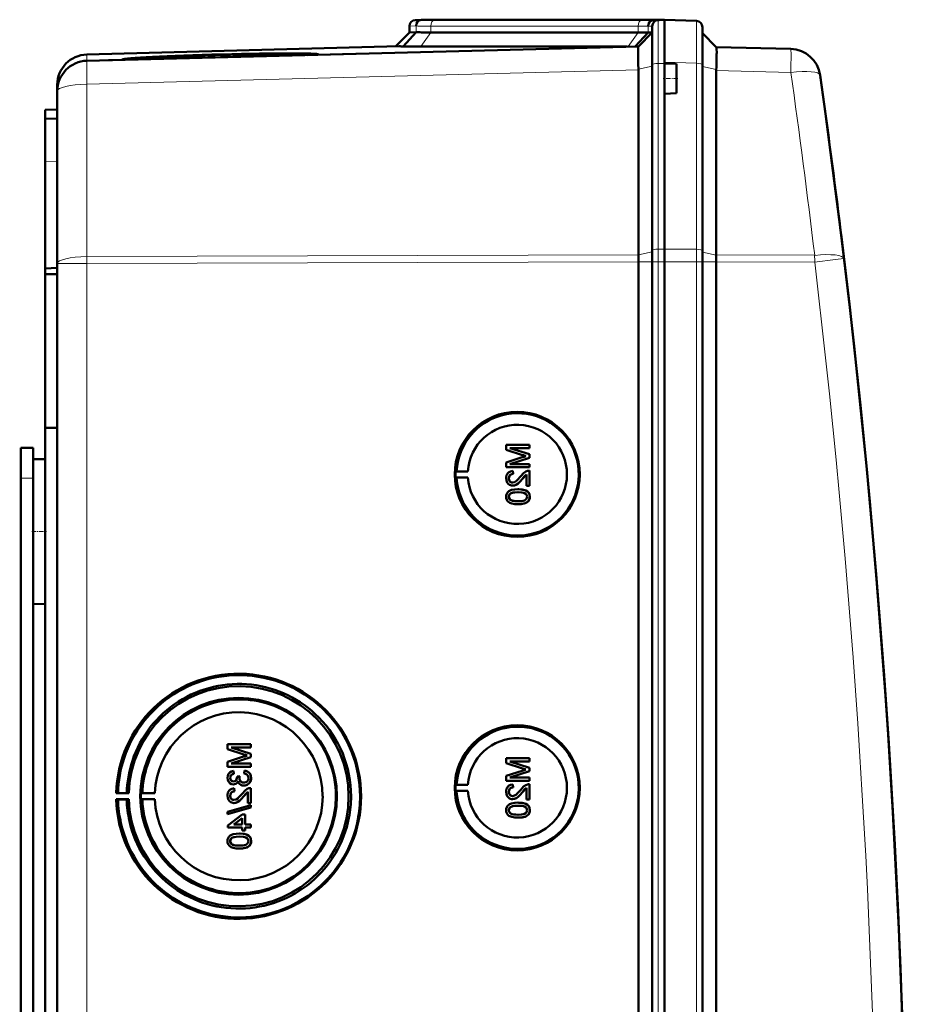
# Model space of a CAD drawing. Extents: x -1358 to 1757, y -1516 to 612.
# Tile 12 of 82: x 462 to 608, y -1117 to -955. Entities that reach past the tile are written whole.
import ezdxf

# ---------------------------------------------------------------- set-up
doc = ezdxf.new("R2010")
doc.units = 0
doc.linetypes.add('DASHDOT', pattern=[18.5, 12, -3, 0.5, -3])

msp = doc.modelspace()

# ---------------------------------------------------------------- linework, layer by layer
at = {"color": 7, "lineweight": 50}
for p, q in [((527.79, -954.57), (526.76, -954.61)), ((528.7, -954.55), (527.76, -954.58)), ((528.7, -954.55), (527.79, -954.57)), ((528.7, -954.55), (527.79, -954.57)), ((527.79, -954.57), (527.79, -954.57)), ((530.72, -954.57), (530.46, -954.57)), ((564.86, -954.57), (530.72, -954.57)), ((564.86, -954.57), (530.72, -954.57)), ((564.86, -954.57), (530.72, -954.57)), ((566.9, -954.6), (565.96, -954.63)), ((566.76, -954.61), (567.79, -954.57)), ((567.79, -954.57), (566.88, -954.55)), ((567.79, -954.57), (566.88, -954.55)), ((567.79, -954.57), (566.9, -954.6)), ((567.79, -961.54), (567.79, -954.57)), ((567.79, -954.57), (573.07, -954.76)), ((525.79, -955.61), (525.79, -956.64)), ((565.79, -961.97), (565.79, -955.61)), ((574.04, -961.95), (574.04, -955.76)), ((525.79, -956.64), (523.49, -958.94)), ((526.87, -956.61), (524.73, -958.95)), ((526.87, -956.61), (525.79, -956.64)), ((563.45, -956.64), (529.31, -956.64)), ((565.08, -956.65), (562.98, -958.95)), ((563.49, -958.94), (565.79, -956.64)), ((565.79, -956.64), (565.08, -956.65)), ((576.33, -959.05), (574.04, -956.76)), ((524.1, -958.92), (472.66, -960.27)), ((563.49, -958.94), (472.66, -961.31)), ((527.65, -958.98), (561.64, -958.98)), ((576.33, -959.05), (588.61, -959.37)), ((476.23, -961.22), (478.61, -961.16)), ((480.21, -961.05), (478.49, -961.1)), ((478.49, -961.12), (480.2, -961.08)), ((480.2, -961.08), (480.2, -961.12)), ((508.95, -960.36), (480.33, -961.11)), ((509.08, -960.31), (509.09, -960.36)), ((510.67, -960.32), (516.84, -960.16)), ((563.49, -962.72), (563.48, -961.86)), ((563.49, -962.72), (563.49, -962.81)), ((563.49, -993.28), (563.49, -962.81)), ((565.79, -992.55), (565.79, -961.97)), ((567.79, -961.74), (567.79, -961.54)), ((567.79, -961.74), (567.79, -961.55)), ((567.79, -961.74), (567.79, -964.24)), ((569.79, -961.81), (567.79, -961.74)), ((569.79, -961.81), (569.79, -964.24)), ((574.04, -992.58), (574.04, -961.95)), ((576.33, -962.92), (576.33, -993.29)), ((567.79, -964.24), (567.79, -966.74)), ((569.79, -964.24), (569.79, -966.67)), ((467.79, -965.27), (467.79, -966.3)), ((467.79, -966.31), (467.79, -994.68)), ((569.79, -966.67), (567.79, -966.74)), ((567.79, -992.31), (567.79, -966.74)), ((567.79, -992.31), (567.79, -966.74)), ((465.79, -969.39), (467.79, -969.32)), ((465.79, -970.89), (465.79, -969.39)), ((467.79, -970.82), (465.79, -970.89)), ((465.79, -970.89), (465.79, -977.89)), ((465.79, -977.89), (465.79, -995.52)), ((596.81, -989.26), (596.93, -990.27)), ((565.79, -994.39), (565.79, -992.55)), ((567.79, -994.39), (567.79, -992.31)), ((567.79, -994.39), (567.79, -992.31)), ((574.04, -994.39), (574.04, -992.58)), ((467.79, -1342.17), (467.79, -994.68)), ((563.49, -994.39), (563.49, -994.41)), ((563.49, -1342.44), (563.49, -994.41)), ((565.79, -994.39), (565.79, -1342.45)), ((567.79, -1009.39), (567.79, -994.39)), ((567.79, -994.39), (567.79, -1342.45)), ((574.04, -1342.45), (574.04, -994.39)), ((576.33, -994.42), (576.33, -994.39)), ((576.33, -1342.43), (576.33, -994.42)), ((465.79, -995.52), (467.79, -995.43)), ((465.79, -996.47), (465.79, -995.52)), ((465.79, -996.47), (467.79, -996.44)), ((465.79, -996.47), (465.79, -1021.74)), ((567.79, -1009.39), (567.79, -1322.18)), ((465.79, -1021.74), (465.79, -1167.49)), ((465.79, -1021.74), (467.79, -1021.76)), ((545.56, -1024.55), (541.71, -1024.55)), ((541.71, -1025.36), (541.71, -1024.55)), ((545.56, -1024.55), (545.57, -1024.55)), ((545.56, -1024.55), (545.56, -1025.09)), ((545.57, -1024.55), (545.57, -1025.09)), ((461.79, -1025.02), (463.79, -1025.02)), ((461.79, -1030.02), (461.79, -1025.02)), ((463.79, -1030.02), (463.79, -1025.02)), ((541.71, -1025.36), (544.41, -1026.23)), ((542.3, -1025.09), (545.56, -1025.09)), ((545.56, -1026.11), (542.3, -1025.09)), ((545.57, -1026.11), (542.31, -1025.09)), ((545.56, -1025.09), (545.57, -1025.09)), ((545.56, -1026.11), (545.57, -1026.11)), ((545.56, -1026.11), (545.56, -1026.68)), ((545.57, -1026.11), (545.57, -1026.68)), ((463.79, -1026.93), (465.79, -1026.88)), ((463.79, -1026.93), (465.79, -1026.88)), ((463.79, -1026.93), (463.79, -1038.82)), ((544.37, -1026.59), (541.71, -1027.44)), ((541.71, -1028.25), (541.71, -1027.44)), ((542.3, -1027.71), (545.56, -1026.68)), ((545.56, -1027.71), (542.3, -1027.71)), ((542.31, -1027.71), (545.57, -1026.68)), ((545.56, -1026.68), (545.57, -1026.68)), ((545.56, -1027.71), (545.57, -1027.71)), ((545.56, -1027.71), (545.56, -1028.25)), ((545.57, -1027.71), (545.57, -1028.25)), ((533.37, -1028.91), (533.56, -1028.88)), ((533.37, -1028.91), (535.41, -1028.91)), ((533.56, -1028.88), (535.41, -1028.91)), ((541.71, -1028.25), (545.56, -1028.25)), ((542.8, -1028.84), (542.8, -1028.84)), ((542.85, -1029.34), (542.8, -1028.84)), ((542.85, -1029.34), (542.8, -1028.84)), ((542.85, -1029.34), (542.85, -1029.34)), ((545.56, -1028.25), (545.57, -1028.25)), ((545.56, -1028.79), (545.57, -1028.79)), ((545.56, -1028.79), (545.56, -1031.31)), ((545.57, -1028.79), (545.57, -1031.31)), ((461.79, -1160.02), (461.79, -1030.02)), ((463.79, -1032.41), (463.79, -1030.02)), ((533.37, -1029.91), (533.56, -1029.94)), ((533.37, -1029.91), (535.41, -1029.91)), ((533.56, -1029.94), (535.41, -1029.91)), ((542.15, -1030.07), (542.16, -1030.07)), ((544.35, -1030.2), (544.36, -1030.2)), ((544.36, -1030.2), (545.07, -1029.43)), ((545.07, -1031.31), (545.07, -1029.43)), ((542.42, -1032.57), (542.43, -1032.57)), ((542.77, -1031.26), (542.78, -1031.26)), ((543.66, -1031.86), (543.67, -1031.86)), ((545.07, -1031.31), (545.56, -1031.31)), ((545.24, -1032.23), (545.25, -1032.23)), ((545.56, -1031.31), (545.57, -1031.31)), ((542.15, -1033.09), (542.16, -1033.09)), ((545.61, -1033.09), (545.62, -1033.09)), ((543.66, -1034.33), (543.67, -1034.33)), ((463.79, -1038.82), (463.79, -1050.72)), ((463.79, -1291.61), (463.79, -1045.23)), ((463.79, -1050.72), (465.79, -1050.77)), ((499.67, -1073.84), (495.82, -1073.84)), ((495.82, -1074.65), (495.82, -1073.84)), ((495.82, -1074.65), (498.52, -1075.51)), ((499.67, -1075.4), (496.41, -1074.38)), ((496.41, -1074.38), (499.67, -1074.38)), ((499.68, -1075.4), (496.42, -1074.38)), ((499.67, -1073.84), (499.68, -1073.84)), ((499.67, -1073.84), (499.67, -1074.38)), ((499.67, -1074.38), (499.68, -1074.38)), ((499.68, -1073.84), (499.68, -1074.38)), ((498.47, -1075.88), (495.82, -1076.73)), ((496.41, -1077), (499.67, -1075.97)), ((496.42, -1077), (499.68, -1075.97)), ((499.67, -1075.4), (499.68, -1075.4)), ((499.67, -1075.4), (499.67, -1075.97)), ((499.67, -1075.97), (499.68, -1075.97)), ((499.68, -1075.4), (499.68, -1075.97)), ((545.56, -1076.15), (541.71, -1076.15)), ((541.71, -1076.97), (541.71, -1076.15)), ((545.56, -1076.15), (545.57, -1076.15)), ((545.56, -1076.15), (545.56, -1076.7)), ((545.57, -1076.15), (545.57, -1076.7)), ((495.82, -1077.54), (495.82, -1076.73)), ((495.82, -1077.54), (499.67, -1077.54)), ((499.67, -1077), (496.41, -1077)), ((499.67, -1077), (499.68, -1077)), ((499.67, -1077), (499.67, -1077.54)), ((499.67, -1077.54), (499.68, -1077.54)), ((499.68, -1077), (499.68, -1077.54)), ((541.71, -1076.97), (544.41, -1077.83)), ((542.3, -1076.7), (545.56, -1076.7)), ((545.56, -1077.72), (542.3, -1076.7)), ((545.57, -1077.72), (542.31, -1076.7)), ((545.56, -1076.7), (545.57, -1076.7)), ((545.56, -1077.72), (545.57, -1077.72)), ((545.56, -1077.72), (545.56, -1078.29)), ((545.57, -1077.72), (545.57, -1078.29)), ((496.26, -1079.37), (496.27, -1079.37)), ((496.81, -1078.23), (496.81, -1078.23)), ((496.85, -1078.73), (496.81, -1078.23)), ((496.86, -1078.73), (496.81, -1078.23)), ((496.85, -1078.73), (496.86, -1078.73)), ((497.84, -1079.12), (497.4, -1079.17)), ((497.4, -1079.17), (497.4, -1079.24)), ((497.79, -1079.44), (497.8, -1079.44)), ((497.84, -1079.12), (497.85, -1079.12)), ((498.63, -1078.18), (498.58, -1078.68)), ((498.63, -1078.18), (498.64, -1078.18)), ((499.72, -1079.38), (499.73, -1079.38)), ((544.37, -1078.2), (541.71, -1079.05)), ((541.71, -1079.86), (541.71, -1079.05)), ((542.3, -1079.31), (545.56, -1078.29)), ((545.56, -1079.31), (542.3, -1079.31)), ((542.31, -1079.31), (545.57, -1078.29)), ((545.56, -1078.29), (545.57, -1078.29)), ((545.56, -1079.31), (545.57, -1079.31)), ((545.56, -1079.31), (545.56, -1079.86)), ((545.57, -1079.31), (545.57, -1079.86)), ((496.8, -1080.45), (496.8, -1080.45)), ((496.9, -1081.1), (496.91, -1081.1)), ((496.95, -1081.59), (496.9, -1081.1)), ((496.96, -1081.59), (496.91, -1081.1)), ((498.51, -1080.65), (498.52, -1080.65)), ((499.67, -1081.05), (499.68, -1081.05)), ((499.67, -1081.05), (499.67, -1083.57)), ((499.68, -1081.05), (499.68, -1083.57)), ((533.37, -1080.52), (533.56, -1080.49)), ((533.37, -1080.52), (535.41, -1080.52)), ((533.56, -1080.49), (535.41, -1080.52)), ((541.71, -1079.86), (545.56, -1079.86)), ((542.8, -1080.45), (542.8, -1080.45)), ((542.85, -1080.94), (542.8, -1080.45)), ((542.85, -1080.94), (542.8, -1080.45)), ((542.85, -1080.94), (542.85, -1080.94)), ((544.36, -1081.8), (545.07, -1081.04)), ((545.07, -1082.92), (545.07, -1081.04)), ((545.56, -1079.86), (545.57, -1079.86)), ((545.56, -1080.4), (545.57, -1080.4)), ((545.56, -1080.4), (545.56, -1082.92)), ((545.57, -1080.4), (545.57, -1082.92)), ((477.49, -1081.91), (477.79, -1081.86)), ((479.55, -1081.91), (477.49, -1081.91)), ((477.79, -1082.95), (477.49, -1082.91)), ((477.49, -1082.91), (479.55, -1082.91)), ((477.79, -1081.86), (479.21, -1081.88)), ((479.21, -1081.88), (479.55, -1081.91)), ((479.55, -1082.91), (479.21, -1082.93)), ((481.79, -1081.87), (481.58, -1081.91)), ((481.58, -1081.91), (483.86, -1081.91)), ((481.79, -1082.94), (481.58, -1082.91)), ((481.58, -1082.91), (483.86, -1082.91)), ((483.86, -1081.91), (481.79, -1081.87)), ((483.86, -1082.91), (481.79, -1082.94)), ((496.26, -1082.32), (496.27, -1082.32)), ((496.95, -1081.59), (496.96, -1081.59)), ((498.46, -1082.45), (498.47, -1082.45)), ((498.47, -1082.45), (499.18, -1081.69)), ((499.18, -1083.57), (499.18, -1081.68)), ((533.37, -1081.52), (533.56, -1081.55)), ((533.37, -1081.52), (535.41, -1081.52)), ((533.56, -1081.55), (535.41, -1081.52)), ((542.15, -1081.67), (542.16, -1081.67)), ((542.77, -1082.87), (542.78, -1082.87)), ((544.35, -1081.8), (544.36, -1081.8)), ((479.21, -1082.93), (477.79, -1082.95)), ((499.67, -1083.86), (495.82, -1084.95)), ((495.82, -1085.36), (499.67, -1084.27)), ((495.83, -1085.36), (499.68, -1084.27)), ((496.88, -1083.52), (496.89, -1083.52)), ((499.18, -1083.57), (499.67, -1083.57)), ((499.67, -1083.57), (499.68, -1083.57)), ((499.67, -1083.86), (499.68, -1083.86)), ((499.67, -1083.86), (499.67, -1084.27)), ((499.67, -1084.27), (499.68, -1084.27)), ((499.68, -1083.86), (499.68, -1084.27)), ((542.42, -1084.18), (542.43, -1084.18)), ((543.66, -1083.46), (543.67, -1083.46)), ((545.07, -1082.92), (545.56, -1082.92)), ((545.24, -1083.84), (545.25, -1083.84)), ((545.56, -1082.92), (545.57, -1082.92)), ((495.82, -1085.36), (495.82, -1084.95)), ((495.82, -1085.36), (495.83, -1085.36)), ((498.24, -1085.39), (495.87, -1087.22)), ((496.85, -1087.07), (498.24, -1086)), ((496.86, -1087.07), (498.25, -1086)), ((498.73, -1085.39), (498.24, -1085.39)), ((498.24, -1087.07), (498.24, -1086)), ((498.73, -1085.39), (498.74, -1085.39)), ((498.73, -1085.39), (498.73, -1087.07)), ((498.74, -1085.39), (498.74, -1087.07)), ((542.15, -1084.69), (542.16, -1084.69)), ((543.66, -1085.93), (543.67, -1085.93)), ((545.61, -1084.7), (545.62, -1084.7)), ((495.87, -1087.57), (495.87, -1087.22)), ((495.87, -1087.57), (498.24, -1087.57)), ((498.24, -1087.07), (496.85, -1087.07)), ((498.24, -1088.06), (498.24, -1087.57)), ((499.67, -1087.07), (498.73, -1087.07)), ((498.73, -1087.57), (499.67, -1087.57)), ((498.73, -1087.57), (498.73, -1088.06)), ((498.74, -1087.57), (498.74, -1088.06)), ((499.67, -1087.07), (499.68, -1087.07)), ((499.67, -1087.07), (499.67, -1087.57)), ((499.67, -1087.57), (499.68, -1087.57)), ((499.68, -1087.07), (499.68, -1087.57)), ((496.53, -1089.27), (496.53, -1089.27)), ((497.77, -1088.55), (497.78, -1088.55)), ((498.24, -1088.06), (498.73, -1088.06)), ((498.73, -1088.06), (498.74, -1088.06)), ((499.35, -1088.93), (499.36, -1088.93)), ((496.26, -1089.78), (496.27, -1089.78)), ((499.72, -1089.79), (499.73, -1089.79)), ((497.77, -1091.02), (497.78, -1091.02))]:
    msp.add_line(p, q, dxfattribs=at)
at = {"color": 7, "lineweight": 18}
for p, q in [((527.76, -954.58), (526.76, -954.61)), ((529.99, -954.61), (564.13, -954.61)), ((566.76, -954.61), (565.96, -954.63)), ((566.76, -961.75), (566.76, -954.61)), ((566.88, -954.6), (566.88, -954.55)), ((526.88, -955.58), (525.79, -955.61)), ((526.88, -955.58), (526.87, -956.61)), ((563.45, -955.61), (529.31, -955.61)), ((529.31, -955.61), (529.31, -956.64)), ((563.45, -955.61), (563.45, -956.64)), ((565.79, -955.61), (565.08, -955.63)), ((565.08, -955.63), (565.08, -956.65)), ((529.31, -956.64), (527.65, -958.98)), ((563.45, -956.64), (561.79, -958.98)), ((472.66, -961.31), (472.66, -960.27)), ((472.66, -965.19), (563.49, -962.81)), ((563.49, -962.72), (565.79, -962.2)), ((567.79, -961.74), (566.76, -961.75)), ((566.76, -961.75), (566.76, -992.32)), ((573.07, -961.73), (567.79, -961.54)), ((573.07, -992.35), (573.07, -961.73)), ((576.33, -962.75), (574.04, -962.23)), ((588.61, -963.24), (576.33, -962.92)), ((472.66, -993.55), (472.66, -965.19)), ((467.79, -977.82), (465.79, -977.89)), ((563.49, -993.28), (472.66, -993.55)), ((472.66, -994.68), (472.66, -993.55)), ((563.49, -993.29), (565.79, -992.78)), ((566.76, -992.32), (567.79, -992.31)), ((566.76, -994.39), (566.76, -992.32)), ((573.07, -992.35), (567.79, -992.31)), ((573.07, -994.39), (573.07, -992.35)), ((576.33, -993.32), (574.04, -992.8)), ((576.33, -993.29), (592.53, -993.34)), ((472.66, -994.68), (467.79, -994.68)), ((472.66, -994.68), (563.49, -994.41)), ((472.66, -1342.17), (472.66, -994.68)), ((563.49, -994.39), (565.79, -994.39)), ((565.79, -994.39), (566.76, -994.39)), ((566.76, -994.39), (567.79, -994.39)), ((566.76, -994.39), (566.76, -1342.45)), ((573.07, -994.39), (567.79, -994.39)), ((573.07, -994.39), (574.04, -994.39)), ((573.07, -1342.45), (573.07, -994.39)), ((576.33, -994.39), (574.04, -994.39)), ((592.53, -994.47), (576.33, -994.42)), ((461.79, -1030.02), (463.79, -1030.02))]:
    msp.add_line(p, q, dxfattribs=at)
at = {"color": 7, "linetype": 'DASHDOT', "lineweight": 18, "ltscale": 0.060016}
msp.add_line((569.99, -964.24), (567.59, -964.24), dxfattribs=at)
at = {"color": 7, "linetype": 'DASHDOT', "lineweight": 18, "ltscale": 0.060001}
for p, q in [((461.59, -1030.02), (463.99, -1030.02)), ((463.59, -1038.82), (465.99, -1038.82))]:
    msp.add_line(p, q, dxfattribs=at)
at = {"color": 7, "lineweight": 18}
for points in [[(573.07, -954.76), (573.07, -954.76), (573.07, -954.77), (573.08, -956.08), (573.07, -961.73)], [(592.53, -994.47), (595.97, -994.05), (597.32, -993.88), (597.36, -993.87), (597.36, -993.87)]]:
    msp.add_lwpolyline(points, dxfattribs=at)
at = {"color": 7, "lineweight": 50}
for points in [[(563.47, -959.23), (563.48, -958.96), (563.49, -958.94), (563.49, -958.94)], [(576.39, -960.14), (576.37, -959.25), (576.34, -959.07), (576.33, -959.05), (576.33, -959.05)], [(542.8, -1028.84), (542.44, -1028.92), (542.11, -1029.09), (541.98, -1029.22), (541.8, -1029.54), (541.72, -1029.9), (541.71, -1030.08)], [(542.15, -1030.07), (542.21, -1029.73), (542.34, -1029.54), (542.52, -1029.41), (542.74, -1029.34), (542.85, -1029.34)], [(542.16, -1030.07), (542.19, -1029.85), (542.25, -1029.68), (542.42, -1029.47), (542.66, -1029.36), (542.85, -1029.34)], [(545.22, -1028.85), (544.96, -1028.96), (544.6, -1029.21), (544.12, -1029.73)], [(541.71, -1030.08), (541.75, -1030.43), (541.88, -1030.77), (542.05, -1030.98), (542.26, -1031.14), (542.6, -1031.25), (542.77, -1031.26)], [(542.78, -1030.77), (542.57, -1030.74), (542.39, -1030.63), (542.25, -1030.47), (542.18, -1030.27), (542.15, -1030.07)], [(542.79, -1030.77), (542.58, -1030.74), (542.43, -1030.66), (542.3, -1030.52), (542.21, -1030.37), (542.16, -1030.07)], [(542.77, -1031.26), (542.97, -1031.25), (543.34, -1031.12), (543.67, -1030.9), (543.96, -1030.63), (544.35, -1030.2)], [(544.12, -1029.73), (543.53, -1030.37), (543.4, -1030.5), (543.11, -1030.69), (542.78, -1030.77)], [(542.78, -1031.26), (543.07, -1031.23), (543.41, -1031.09), (543.67, -1030.91), (544.08, -1030.52), (544.36, -1030.2)], [(544.35, -1030.2), (544.76, -1029.71), (545.07, -1029.43)], [(543.66, -1031.86), (543.14, -1031.88), (542.62, -1031.97), (542.26, -1032.12), (542.15, -1032.19), (541.95, -1032.37), (541.81, -1032.59), (541.73, -1032.84), (541.71, -1033.09)], [(542.15, -1033.09), (542.16, -1032.97), (542.25, -1032.75), (542.42, -1032.57)], [(542.16, -1033.09), (542.19, -1032.91), (542.34, -1032.65), (542.43, -1032.57)], [(542.42, -1032.57), (542.76, -1032.43), (543.14, -1032.37), (543.66, -1032.35)], [(542.43, -1032.57), (542.82, -1032.42), (543.16, -1032.37), (543.67, -1032.35)], [(545.24, -1032.23), (544.95, -1032.07), (544.48, -1031.93), (543.82, -1031.86), (543.66, -1031.86)], [(543.66, -1032.35), (544.32, -1032.39), (544.59, -1032.44), (544.72, -1032.48), (544.99, -1032.66), (545.14, -1032.9), (545.17, -1033.09)], [(545.25, -1032.23), (544.82, -1032.01), (544.33, -1031.9), (543.67, -1031.86)], [(545.61, -1033.09), (545.56, -1032.71), (545.43, -1032.45), (545.24, -1032.23)], [(545.62, -1033.09), (545.56, -1032.71), (545.38, -1032.37), (545.25, -1032.23)], [(541.71, -1033.09), (541.73, -1033.35), (541.82, -1033.6), (541.96, -1033.83), (542.16, -1034), (542.31, -1034.08), (542.64, -1034.21), (543.16, -1034.3), (543.66, -1034.33)], [(543.66, -1033.83), (543.29, -1033.82), (542.97, -1033.79), (542.69, -1033.73), (542.56, -1033.68), (542.3, -1033.49), (542.17, -1033.23), (542.15, -1033.09)], [(543.67, -1033.83), (543.1, -1033.81), (542.73, -1033.74), (542.56, -1033.68), (542.4, -1033.58), (542.27, -1033.44), (542.17, -1033.18), (542.16, -1033.09)], [(543.66, -1034.33), (544.18, -1034.3), (544.7, -1034.21), (544.94, -1034.12), (545.17, -1033.99), (545.37, -1033.81), (545.51, -1033.59), (545.59, -1033.34), (545.61, -1033.09)], [(545.17, -1033.09), (545.14, -1033.27), (545, -1033.51), (544.75, -1033.69), (544.54, -1033.76), (544.22, -1033.81), (543.66, -1033.83)], [(543.67, -1034.33), (544.17, -1034.3), (544.34, -1034.28), (544.84, -1034.17), (545.19, -1033.99), (545.44, -1033.73), (545.58, -1033.4), (545.62, -1033.09)], [(496.81, -1078.23), (496.49, -1078.32), (496.21, -1078.49), (495.99, -1078.74), (495.86, -1079.04), (495.82, -1079.36)], [(495.82, -1079.36), (495.86, -1079.68), (495.98, -1079.99), (496.2, -1080.24), (496.48, -1080.4), (496.8, -1080.45)], [(496.26, -1079.37), (496.29, -1079.18), (496.43, -1078.93), (496.58, -1078.81), (496.85, -1078.73)], [(496.81, -1079.96), (496.64, -1079.93), (496.48, -1079.85), (496.31, -1079.63), (496.26, -1079.37)], [(496.27, -1079.37), (496.29, -1079.18), (496.37, -1079.01), (496.49, -1078.88), (496.65, -1078.78), (496.86, -1078.73)], [(496.82, -1079.96), (496.65, -1079.94), (496.43, -1079.8), (496.3, -1079.59), (496.27, -1079.37)], [(497.4, -1079.24), (497.38, -1079.45), (497.26, -1079.74), (497.11, -1079.88), (497.02, -1079.93), (496.81, -1079.96)], [(498.51, -1080.16), (498.28, -1080.13), (498.08, -1080.03), (497.99, -1079.95), (497.86, -1079.76), (497.8, -1079.54), (497.79, -1079.44)], [(498.51, -1080.16), (498.28, -1080.13), (498.11, -1080.05), (497.92, -1079.85), (497.81, -1079.58), (497.8, -1079.44)], [(498.51, -1080.65), (498.71, -1080.64), (499.08, -1080.51), (499.39, -1080.27), (499.6, -1079.95), (499.71, -1079.57), (499.72, -1079.38)], [(499.27, -1079.4), (499.27, -1079.52), (499.2, -1079.75), (499.06, -1079.95), (498.86, -1080.09), (498.62, -1080.15), (498.51, -1080.16)], [(498.52, -1080.65), (498.91, -1080.59), (499.14, -1080.48), (499.34, -1080.32), (499.51, -1080.13), (499.68, -1079.77), (499.73, -1079.38)], [(498.58, -1078.68), (498.8, -1078.74), (498.99, -1078.83), (499.21, -1079.08), (499.27, -1079.4)], [(499.72, -1079.38), (499.67, -1079.03), (499.53, -1078.7), (499.29, -1078.44), (499.14, -1078.34), (498.8, -1078.21), (498.63, -1078.18)], [(499.73, -1079.38), (499.68, -1079.03), (499.6, -1078.8), (499.45, -1078.59), (499.18, -1078.36), (498.84, -1078.22), (498.64, -1078.18)], [(496.9, -1081.1), (496.54, -1081.17), (496.22, -1081.35), (496.09, -1081.48), (495.9, -1081.8), (495.83, -1082.16), (495.82, -1082.33)], [(496.8, -1080.45), (496.99, -1080.43), (497.18, -1080.36), (497.34, -1080.25), (497.52, -1080.01), (497.56, -1079.93)], [(496.8, -1080.45), (497, -1080.43), (497.18, -1080.36), (497.34, -1080.25), (497.47, -1080.1), (497.56, -1079.94)], [(497.56, -1079.93), (497.65, -1080.17), (497.8, -1080.38), (498.01, -1080.54), (498.26, -1080.63), (498.51, -1080.65)], [(499.33, -1081.1), (499.06, -1081.21), (498.71, -1081.46), (498.23, -1081.99)], [(542.8, -1080.45), (542.44, -1080.53), (542.11, -1080.7), (541.98, -1080.83), (541.8, -1081.15), (541.72, -1081.51), (541.71, -1081.69)], [(542.15, -1081.67), (542.21, -1081.34), (542.34, -1081.15), (542.52, -1081.01), (542.74, -1080.95), (542.85, -1080.94)], [(542.16, -1081.67), (542.19, -1081.45), (542.25, -1081.28), (542.42, -1081.08), (542.66, -1080.97), (542.85, -1080.94)], [(545.22, -1080.45), (544.96, -1080.57), (544.6, -1080.82), (544.12, -1081.34)], [(544.35, -1081.8), (544.76, -1081.32), (545.07, -1081.04)], [(495.82, -1082.33), (495.86, -1082.69), (495.99, -1083.02), (496.16, -1083.23), (496.37, -1083.39), (496.71, -1083.5), (496.88, -1083.52)], [(496.26, -1082.32), (496.32, -1081.99), (496.44, -1081.79), (496.63, -1081.66), (496.85, -1081.6), (496.95, -1081.59)], [(496.89, -1083.02), (496.68, -1082.99), (496.5, -1082.88), (496.36, -1082.72), (496.28, -1082.52), (496.26, -1082.32)], [(496.27, -1082.32), (496.29, -1082.1), (496.36, -1081.93), (496.53, -1081.72), (496.77, -1081.61), (496.96, -1081.59)], [(496.89, -1083.02), (496.69, -1082.99), (496.54, -1082.91), (496.41, -1082.78), (496.32, -1082.62), (496.27, -1082.32)], [(496.88, -1083.52), (497.08, -1083.5), (497.45, -1083.38), (497.78, -1083.16), (498.07, -1082.89), (498.46, -1082.45)], [(498.23, -1081.99), (497.64, -1082.63), (497.51, -1082.75), (497.22, -1082.94), (496.89, -1083.02)], [(496.89, -1083.52), (497.18, -1083.48), (497.52, -1083.34), (497.78, -1083.17), (498.19, -1082.77), (498.47, -1082.45)], [(498.46, -1082.45), (498.87, -1081.97), (499.18, -1081.68)], [(541.71, -1081.69), (541.75, -1082.04), (541.88, -1082.37), (542.05, -1082.58), (542.26, -1082.75), (542.6, -1082.86), (542.77, -1082.87)], [(542.78, -1082.38), (542.57, -1082.34), (542.39, -1082.24), (542.25, -1082.07), (542.18, -1081.88), (542.15, -1081.67)], [(542.79, -1082.38), (542.58, -1082.34), (542.43, -1082.26), (542.3, -1082.13), (542.21, -1081.98), (542.16, -1081.67)], [(542.77, -1082.87), (542.97, -1082.85), (543.34, -1082.73), (543.67, -1082.51), (543.96, -1082.24), (544.35, -1081.8)], [(544.12, -1081.34), (543.53, -1081.98), (543.4, -1082.1), (543.11, -1082.3), (542.78, -1082.38)], [(542.78, -1082.87), (543.07, -1082.84), (543.41, -1082.7), (543.67, -1082.52), (544.08, -1082.12), (544.36, -1081.8)], [(543.66, -1083.46), (543.14, -1083.49), (542.62, -1083.58), (542.26, -1083.73), (542.15, -1083.8), (541.95, -1083.97), (541.81, -1084.2), (541.73, -1084.45), (541.71, -1084.7)], [(542.15, -1084.69), (542.16, -1084.57), (542.25, -1084.35), (542.42, -1084.18)], [(542.16, -1084.69), (542.19, -1084.52), (542.34, -1084.26), (542.43, -1084.18)], [(542.42, -1084.18), (542.76, -1084.04), (543.14, -1083.98), (543.66, -1083.96)], [(542.43, -1084.18), (542.82, -1084.03), (543.16, -1083.98), (543.67, -1083.96)], [(545.24, -1083.84), (544.95, -1083.67), (544.48, -1083.53), (543.82, -1083.47), (543.66, -1083.46)], [(543.66, -1083.96), (544.32, -1083.99), (544.59, -1084.05), (544.72, -1084.09), (544.99, -1084.27), (545.14, -1084.51), (545.17, -1084.7)], [(545.25, -1083.84), (544.82, -1083.62), (544.33, -1083.51), (543.67, -1083.46)], [(545.61, -1084.7), (545.56, -1084.32), (545.43, -1084.05), (545.24, -1083.84)], [(545.62, -1084.7), (545.56, -1084.32), (545.38, -1083.97), (545.25, -1083.84)], [(541.71, -1084.7), (541.73, -1084.96), (541.82, -1085.21), (541.96, -1085.43), (542.16, -1085.61), (542.31, -1085.69), (542.64, -1085.82), (543.16, -1085.91), (543.66, -1085.93)], [(543.66, -1085.44), (543.29, -1085.43), (542.97, -1085.4), (542.69, -1085.34), (542.56, -1085.29), (542.3, -1085.1), (542.17, -1084.84), (542.15, -1084.69)], [(543.67, -1085.44), (543.1, -1085.41), (542.73, -1085.35), (542.56, -1085.29), (542.4, -1085.18), (542.27, -1085.04), (542.17, -1084.78), (542.16, -1084.69)], [(543.66, -1085.93), (544.18, -1085.91), (544.7, -1085.81), (544.94, -1085.73), (545.17, -1085.6), (545.37, -1085.42), (545.51, -1085.2), (545.59, -1084.95), (545.61, -1084.7)], [(545.17, -1084.7), (545.14, -1084.88), (545, -1085.12), (544.75, -1085.3), (544.54, -1085.36), (544.22, -1085.41), (543.66, -1085.44)], [(543.67, -1085.93), (544.17, -1085.91), (544.34, -1085.89), (544.84, -1085.77), (545.19, -1085.59), (545.44, -1085.34), (545.58, -1085.01), (545.62, -1084.7)], [(497.77, -1088.55), (497.25, -1088.58), (496.73, -1088.67), (496.37, -1088.82), (496.26, -1088.89), (496.06, -1089.07), (495.92, -1089.29), (495.84, -1089.54), (495.82, -1089.79)], [(496.26, -1089.78), (496.27, -1089.66), (496.36, -1089.44), (496.53, -1089.27)], [(496.27, -1089.78), (496.29, -1089.61), (496.44, -1089.35), (496.53, -1089.27)], [(496.53, -1089.27), (496.87, -1089.13), (497.25, -1089.07), (497.77, -1089.05)], [(496.53, -1089.27), (496.93, -1089.12), (497.27, -1089.07), (497.78, -1089.05)], [(499.35, -1088.93), (499.06, -1088.77), (498.59, -1088.62), (497.93, -1088.56), (497.77, -1088.55)], [(497.77, -1089.05), (498.43, -1089.09), (498.7, -1089.14), (498.83, -1089.18), (499.1, -1089.36), (499.25, -1089.6), (499.27, -1089.79)], [(499.36, -1088.93), (498.93, -1088.71), (498.44, -1088.6), (497.78, -1088.55)], [(499.72, -1089.79), (499.66, -1089.41), (499.54, -1089.14), (499.35, -1088.93)], [(499.73, -1089.79), (499.67, -1089.41), (499.49, -1089.06), (499.36, -1088.93)], [(495.82, -1089.79), (495.84, -1090.05), (495.92, -1090.3), (496.07, -1090.52), (496.27, -1090.7), (496.42, -1090.78), (496.75, -1090.91), (497.26, -1091), (497.77, -1091.02)], [(497.77, -1090.53), (497.4, -1090.52), (497.08, -1090.49), (496.8, -1090.43), (496.67, -1090.38), (496.41, -1090.19), (496.28, -1089.93), (496.26, -1089.78)], [(497.78, -1090.53), (497.21, -1090.5), (496.84, -1090.44), (496.66, -1090.38), (496.5, -1090.27), (496.38, -1090.13), (496.28, -1089.87), (496.27, -1089.78)], [(497.77, -1091.02), (498.29, -1091), (498.81, -1090.91), (499.05, -1090.82), (499.28, -1090.69), (499.48, -1090.51), (499.62, -1090.29), (499.7, -1090.04), (499.72, -1089.79)], [(499.27, -1089.79), (499.25, -1089.97), (499.11, -1090.21), (498.86, -1090.39), (498.64, -1090.46), (498.33, -1090.51), (497.77, -1090.53)], [(497.78, -1091.02), (498.27, -1091), (498.45, -1090.98), (498.95, -1090.86), (499.3, -1090.68), (499.55, -1090.43), (499.69, -1090.1), (499.73, -1089.79)]]:
    msp.add_lwpolyline(points, dxfattribs=at)
for centre, radius, start, end in [((526.79, -955.61), 1, 91.9999, 180.0004), ((530.41, -891.05), 63.52, 268.4613, 270.0941), ((530.47, -886.83), 67.74, 268.502, 270.2102), ((565.11, -887), 67.57, 269.7861, 271.4988), ((565.11, -887), 67.57, 269.7861, 271.4988), ((565.11, -1026.29), 71.72, 88.5636, 90.1948), ((566.79, -955.61), 1, 92, 180), ((573.04, -955.76), 1, 360, 88), ((529.01, -874.1), 82.54, 268.5194, 270.2071), ((563.64, -1013.39), 56.75, 88.5525, 90.1984), ((525.35, -939.79), 19.17, 266.2743, 268.1523), ((527.29, -859.06), 99.92, 268.5336, 270.2046), ((588.47, -964.37), 5, 8.0244, 88.5), ((472.79, -965.27), 5, 91.5, 180), ((472.79, -966.31), 5, 91.5, 180), ((478.64, -960.82), 0.335, 243.3389, 263.902), ((480.35, -960.79), 0.328, 243.4974, 265.1676), ((502.11, -959.67), 74.28, 357.6228, 359.6372), ((-858.99, -1168.42), 1466.77, 351.97557, 8.02443), ((588.54, -964.84), 5, 8.0056, 10.3842), ((-858.98, -1168.42), 1466.77, 7.01584, 8.00564), ((-858.98, -1168.42), 1466.77, 353.02402, 6.97598), ((543.61, -1029.41), 10.06, 33.1491, 110.5769), ((543.61, -1029.41), 10.06, 110.5864, 176.9929), ((543.6, -1029.41), 10.07, 315.7681, 33.1576), ((552.98, -1053.34), 28.1, 106.5505, 107.8561), ((554.08, -995.79), 31.94, 252.3749, 253.4362), ((545.53, -1029.77), 0.972, 88.2771, 108.7969), ((543.61, -1029.41), 10.07, 183.0092, 238.3346), ((543.61, -1029.42), 10.06, 238.3386, 315.7704), ((497.72, -1082.39), 19.93, 83.6185, 122.6519), ((497.72, -1082.4), 19.94, 359.9906, 83.6076), ((497.69, -1082.39), 18.48, 83.5893, 122.618), ((497.69, -1082.39), 18.48, 44.5714, 83.5933), ((497.73, -1082.4), 19.94, 122.653, 161.6719), ((497.73, -1082.4), 15.94, 83.4589, 122.4168), ((497.73, -1082.4), 15.94, 44.5027, 83.4565), ((497.7, -1082.4), 18.49, 122.6157, 161.6232), ((497.73, -1082.4), 15.95, 122.4177, 161.3612), ((497.67, -1082.4), 13.82, 359.9781, 177.949), ((497.68, -1082.4), 18.49, 359.9981, 44.574), ((497.72, -1082.4), 15.95, 359.9981, 44.5023), ((543.61, -1081.01), 10.06, 33.1491, 110.5769), ((543.61, -1081.02), 10.06, 110.5864, 176.9929), ((507.09, -1102.63), 28.1, 106.5505, 107.8561), ((508.19, -1045.08), 31.94, 252.3749, 253.4362), ((543.6, -1081.02), 10.07, 315.7681, 33.1576), ((552.98, -1104.94), 28.1, 106.5505, 107.8561), ((554.08, -1047.4), 31.94, 252.3749, 253.4362), ((499.03, -1079.48), 1.24, 162.9877, 177.9725), ((499.03, -1079.48), 1.24, 162.9669, 178.0009), ((499.64, -1082.02), 0.972, 88.2771, 108.7969), ((545.53, -1081.37), 0.972, 88.2771, 108.7969), ((497.72, -1082.41), 15.95, 271.0173, 0.0108), ((543.61, -1081.02), 10.07, 183.0092, 238.3346), ((497.73, -1082.41), 15.95, 193.1074, 232.0485), ((497.68, -1082.41), 18.49, 309.8795, 348.884), ((497.73, -1082.41), 19.95, 192.7797, 231.7964), ((497.7, -1082.41), 18.49, 192.8311, 231.8357), ((497.71, -1082.41), 19.95, 309.8644, 348.8795), ((543.61, -1081.02), 10.06, 238.3386, 315.7704), ((497.73, -1082.41), 15.94, 232.049, 271.0053), ((497.69, -1082.42), 18.48, 231.8365, 270.8576), ((497.69, -1082.42), 18.48, 270.8553, 309.8839), ((497.72, -1082.42), 19.93, 231.7971, 309.8614)]:
    msp.add_arc(centre, radius, start, end, dxfattribs=at)
at = {"color": 7, "lineweight": 18}
for centre, radius, start, end in [((529.71, -879.65), 74.96, 268.5051, 270.2097), ((564.35, -1019.11), 64.5, 88.5669, 90.1937), ((529.01, -873.51), 82.1, 268.5132, 270.2082), ((563.64, -1012.88), 57.28, 88.5619, 90.1954), ((-858.87, -1167.3), 1461.79, 6.83463, 8.02442), ((593.47, -964.15), 0.0281, 9.1589, 40.9326), ((596.78, -989.27), 0.0282, 8.141, 39.6806), ((-858.89, -1168.42), 1461.81, 353.16554, 6.83446)]:
    msp.add_arc(centre, radius, start, end, dxfattribs=at)
at = {"color": 7, "lineweight": 50}
for centre, major_axis, ratio, start_param, end_param in [((527.79, -955.58), (0, -1), 0.910082, 3.176493, 4.712384), ((565.99, -955.63), (0, -1), 0.910127, 3.176499, 4.71238), ((563.63, -963.93), (-0.13, 5), 0.020818, 0.34555, 0.998848), ((494.64, -960.69), (16.15, 0.42), 0.026181, 6.281429, 9.394847), ((494.64, -960.69), (-14.44, -0.38), 0.026181, 3.1486, 6.243308), ((494.64, -960.69), (12.78, 0.33), 0.026181, 6.281429, 9.426077), ((494.64, -960.69), (12.78, 0.33), 0.026181, 3.143896, 3.296959), ((494.64, -960.72), (-12.77, -0.33), 0.008724, 0.154064, 0.155234), ((499.35, -960.57), (8.06, 0.22), 0.032897, 6.087443, 6.280959), ((494.64, -960.69), (-14.44, -0.38), 0.026181, 3.010332, 3.146042), ((494.64, -960.72), (14.45, 0.38), 0.008724, 6.146463, 6.147289), ((500.49, -960.54), (10.3, 0.28), 0.032776, 6.129049, 6.280931), ((563.62, -963.93), (-0.13, 5), 0.020818, 0.998848, 1.141997), ((576.2, -964.04), (-0.13, -5), 0.020818, 1.798234, 1.833823), ((563.62, -994.41), (0.01, -5), 0.026177, 4.485496, 4.709745), ((576.2, -994.42), (0.01, 5), 0.026177, 4.717563, 4.939282), ((543.54, -1029.41), (0, 10.3), 0.999657, 4.712389, 10.995574), ((543.56, -1029.41), (0, 8.17), 0.999657, 1.632048, 7.79273), ((543.57, -1029.41), (0, -10.21), 0.999657, 4.663407, 4.761371), ((497.65, -1082.41), (0, 20.18), 0.999657, 1.595577, 7.829201), ((497.65, -1082.41), (0, 18.12), 0.999657, 1.598396, 7.826382), ((497.65, -1082.41), (0, 16.2), 0.999657, 4.712389, 10.995574), ((543.54, -1081.02), (0, 10.3), 0.999657, 4.712389, 10.995574), ((543.56, -1081.02), (0, 8.17), 0.999657, 1.632048, 7.79273), ((497.72, -1082.41), (0, -19.95), 0.999657, 4.392372, 4.684978), ((497.68, -1082.41), (0, -18.48), 0.999657, 4.391338, 4.684024), ((497.73, -1082.41), (0, -15.95), 0.999657, 4.386952, 4.678989), ((543.57, -1081.02), (0, -10.21), 0.999657, 4.663407, 4.761371), ((497.68, -1082.41), (0, -16.12), 0.999657, 4.681358, 4.74342), ((497.67, -1082.41), (0, -13.83), 0.999657, 4.748556, 7.853982), ((497.68, -1082.41), (0, -18.5), 0.999657, 1.376785, 1.570796), ((497.72, -1082.41), (0, -19.94), 0.999657, 1.376603, 1.570796), ((497.72, -1082.41), (0, -19.95), 0.999657, 4.739799, 4.935539), ((497.68, -1082.41), (0, -18.48), 0.999657, 4.740754, 4.936562), ((497.73, -1082.41), (0, -15.95), 0.999657, 4.745789, 4.941259)]:
    msp.add_ellipse(centre, major_axis=major_axis, ratio=ratio, start_param=start_param, end_param=end_param, dxfattribs=at)
at = {"color": 7, "lineweight": 18}
for centre, major_axis, ratio, start_param, end_param in [((530.01, -955.61), (0, -1), 0.707107, 3.176499, 4.712389), ((564.15, -955.61), (0, -1), 0.707107, 3.176499, 4.712389), ((588.47, -964.37), (0.13, 5), 0.020818, 4.939827, 6.283185), ((472.79, -966.31), (0.13, -5), 0.020818, 3.141593, 4.484951), ((566.79, -961.97), (-1, 0), 0.224951, 4.747296, 6.283185), ((573.04, -961.95), (-1, 0), 0.224951, 3.141593, 4.677482), ((588.47, -964.37), (4.95, 0.7), 0.219379, 0, 1.513453), ((472.79, -966.31), (5, 0), 0.224951, 1.596976, 3.141593), ((472.79, -994.68), (5, 0), 0.224951, 1.596976, 3.141593), ((566.79, -992.55), (-1, 0), 0.224951, 4.747296, 6.283185), ((573.04, -992.58), (-1, 0), 0.224951, 3.141593, 4.677482), ((592.4, -994.47), (4.96, 0.59), 0.220468, 0, 1.51802), ((592.4, -994.47), (0.01, 5), 0.026177, 4.712467, 4.939282)]:
    msp.add_ellipse(centre, major_axis=major_axis, ratio=ratio, start_param=start_param, end_param=end_param, dxfattribs=at)

doc.saveas('drawing.dxf')
